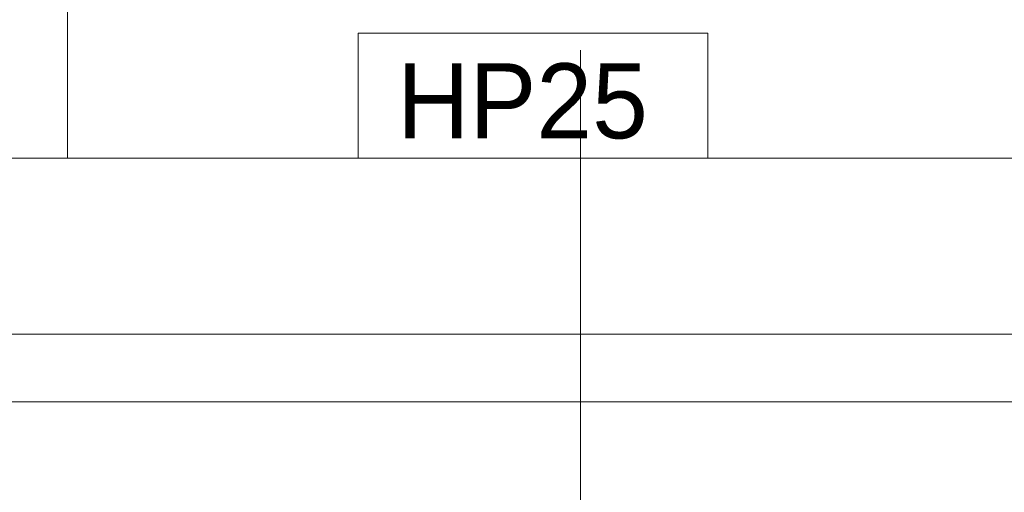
# Model space of a CAD drawing. Header units: centimetres. Extents: x -16053 to 7031, y -7778 to 254.
# Tile 46 of 256: x -14888 to -14691, y -3958 to -3863. Entities that reach past the tile are written whole.
import ezdxf

# ---------------------------------------------------------------- set-up
doc = ezdxf.new("R2010")
doc.units = ezdxf.units.CM
doc.header["$MEASUREMENT"] = 0
for name, color, linetype, lineweight in [('IS_szafki hydrantowe', 30, 'CONTINUOUS', 0), ('konstrukcja', 250, 'CONTINUOUS', 15), ('T - opisy', 250, 'CONTINUOUS', 13)]:
    doc.layers.add(name, color=color, linetype=linetype, lineweight=lineweight)
doc.styles.add('trafik_verdana', font='txt')

msp = doc.modelspace()

# ---------------------------------------------------------------- linework, layer by layer
at = {"layer": 'IS_szafki hydrantowe'}
msp.add_lwpolyline([(-14750.604, -3890.804), (-14750.604, -3865.804), (-14820.604, -3865.804), (-14820.604, -3890.804)], close=True, dxfattribs=at)
at = {"layer": 'konstrukcja', "linetype": 'Continuous'}
for points in [[(-15544.93, -3939.522), (-14205.565, -3939.522), (-14205.565, -2692.496), (-14205.565, -2678.409), (-15544.93, -2678.409)], [(-14878.806, -3222.259), (-14878.806, -3890.804), (-14878.806, -3840.913)], [(-14254.869, -3725.869), (-14254.869, -3890.804), (-14878.806, -3890.804)], [(-14878.806, -3890.804), (-14893.48, -3890.804), (-14893.48, -3926.022)], [(-14219.652, -3926.022), (-14893.48, -3926.022)], [(-14219.652, -3926.022), (-14818.349, -3926.022)]]:
    msp.add_lwpolyline(points, dxfattribs=at)
at = {"layer": 'T - opisy', "ltscale": 10}
msp.add_line((-14776.139, -3869.169), (-14776.139, -4023.409), dxfattribs=at)

# ---------------------------------------------------------------- texts
at = {"layer": 'T - opisy', "linetype": 'Continuous', "ltscale": 30, "insert": (-14812.809, -3871.834), "char_height": 15, "width": 382.98119, "attachment_point": 1, "style": 'trafik_verdana'}
msp.add_mtext('HP25', dxfattribs=at)

doc.saveas('drawing.dxf')
